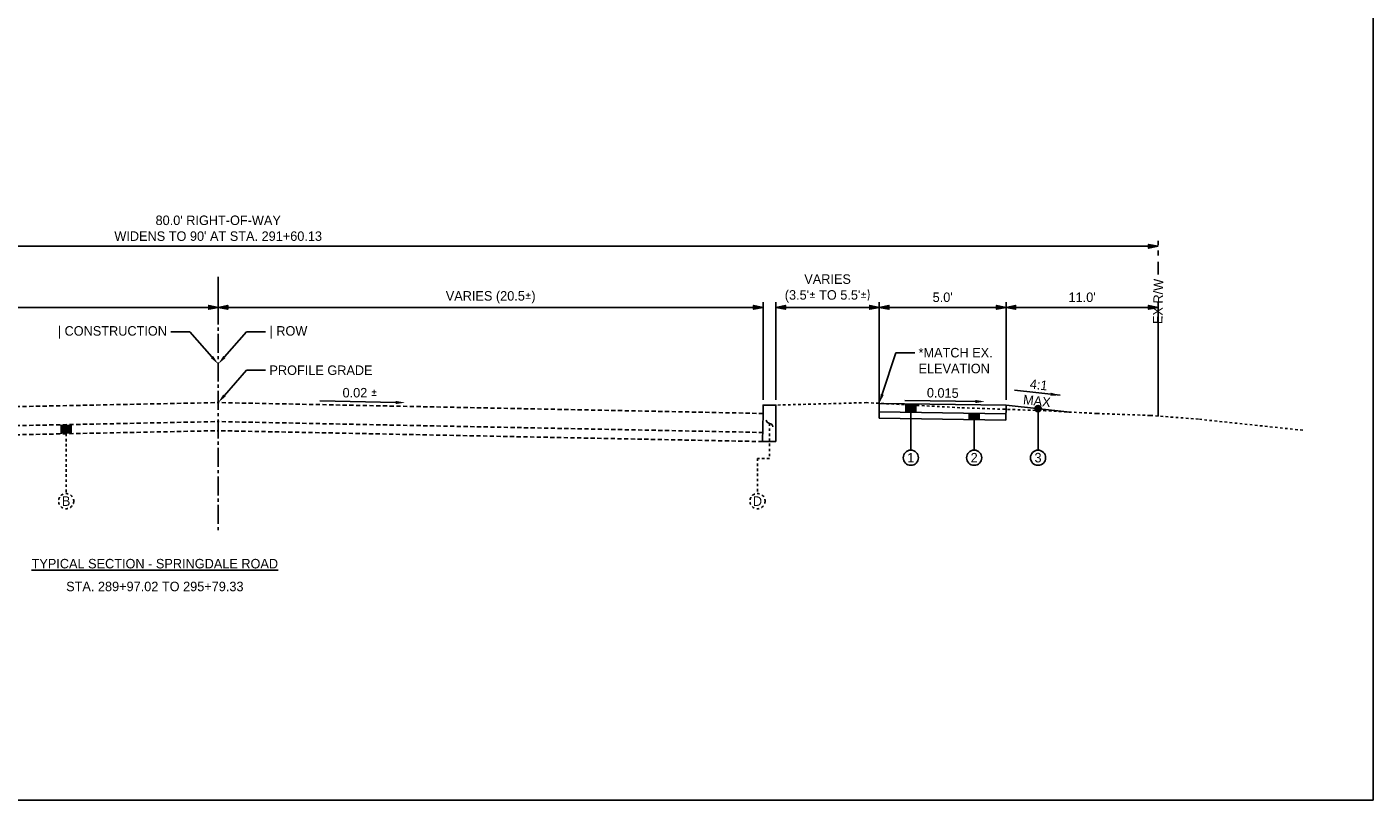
# Model space of a CAD drawing. Header units: feet. Extents: x 19045 to 19260, y 13883 to 14018.
# Tile 6 of 8: x 19083 to 19136, y 13956 to 13986. Entities that reach past the tile are written whole.
import ezdxf
from ezdxf import colors
from ezdxf.entities.mleader import LeaderData, LeaderLine
from ezdxf.math import Vec2, Vec3

# ---------------------------------------------------------------- set-up
doc = ezdxf.new("R2010")
doc.units = ezdxf.units.FT
doc.header["$MEASUREMENT"] = 0
for name, pattern in [('CENTER2', [1.125, 0.75, -0.125, 0.125, -0.125]), ('cl5', [25, 1.25, -1.25, 20, -1.25, 1.25]), ('DASHED', [0.75, 0.5, -0.25]), ('DASHED2', [0.375, 0.25, -0.125]), ('OhDOT_USTN2', [0.11, 0.069, -0.041]), ('OhDOT_USTN3', [0.22, 0.165, -0.055])]:
    doc.linetypes.add(name, pattern=pattern)
for name, color, linetype in [('PF_X_Ground_Line', 3, 'OhDOT_USTN2'), ('PV_P_EOP', 7, 'Continuous'), ('PV_P_Text', 10, 'Continuous'), ('PV_X_EOP', 7, 'OhDOT_USTN3'), ('RW_X_CL_5', 6, 'cl5'), ('RW_X_Right_of_Way', 7, 'ROWEX-COEC')]:
    doc.layers.add(name, color=color, linetype=linetype)
doc.styles.add('Slanted-Normal', font='font31.shx', dxfattribs={"height": 0.125})
doc.styles.add('Straight-Normal', font='font30.shx', dxfattribs={"height": 0.14})
doc.linetypes.add('ROWEX-COEC', pattern='A,0.75,-0.05,["Ex R/W",Straight-Normal,S=1,R=0,X=0,Y=-0.06],-0.7,0.75,-0.3,0.75,-0.3,0.75,-0.3,0.75,-0.3', length=5.7)
doc.dimstyles.new('Dec-1  Slanted', dxfattribs={"dimtxt": 0.125, "dimasz": 0.125, "dimexe": 0.07, "dimexo": 0.07, "dimgap": 0.07, "dimtad": 1, "dimdec": 1, "dimzin": 3, "dimdsep": 46, "dimtxsty": 'Slanted-Normal', "dimblk": 'Dim1', "dimcen": 0, "dimclrd": 95, "dimclre": 95, "dimclrt": 7, "dimadec": 1, "dimazin": 3, "dimtfac": 1, "dimtdec": 1, "dimtix": 1, "dimtofl": 0, "dimtmove": 1, "dimatfit": 3, "dimldrblk": 'Dim1', "dimfxl": 1, "dimtolj": 1, "dimtzin": 0, "dimlwd": -1, "dimlwe": -1, "dimarcsym": 0})

# ---------------------------------------------------------------- blocks, each defined once
blk = doc.blocks.new('Dim1')
h = blk.add_hatch(color=4)
h.dxf.hatch_style = 1
h.paths.add_polyline_path([(0, 0), (-1, -0.2), (-1, 0.2)])
at = {"color": 4}
blk.add_lwpolyline([(0, 0), (-1, -0.2), (-1, 0.2), (0, 0)], dxfattribs=at)
blk = doc.blocks.new('*D902')
at = {"layer": 'Defpoints', "color": 0, "transparency": 16777216}
for p in [(19090.692, 13976.602), (19112.192, 13975.327), (19112.192, 13971.471)]:
    blk.add_point(p, dxfattribs=at)
at = {"layer": 'PV_P_Text', "color": 95, "linetype": 'Continuous', "transparency": 16777216}
for p, q in [((19090.692, 13976.392), (19090.692, 13975.117)), ((19091.067, 13975.327), (19111.817, 13975.327)), ((19112.192, 13971.681), (19112.192, 13975.537))]:
    blk.add_line(p, q, dxfattribs=at)
at = {"layer": 'PV_P_Text', "color": 95, "transparency": 16777216, "xscale": 0.375, "yscale": 0.375, "zscale": 0.375, "rotation": 180}
blk.add_blockref('Dim1', (19090.692, 13975.327), dxfattribs=at)
at = {"layer": 'PV_P_Text', "color": 95, "transparency": 16777216, "xscale": 0.375, "yscale": 0.375, "zscale": 0.375}
blk.add_blockref('Dim1', (19112.192, 13975.327), dxfattribs=at)
at = {"layer": 'PV_P_Text', "color": 7, "transparency": 16777216, "insert": (19101.442, 13975.725), "char_height": 0.375, "attachment_point": 5, "style": 'Slanted-Normal'}
blk.add_mtext('\\A1;VARIES (20.5{\\fISOCPEUR|b0|i0|c0|p34;%%P})', dxfattribs=at)
blk = doc.blocks.new('*D903')
at = {"layer": 'Defpoints', "color": 0, "transparency": 16777216}
for p in [(19069.192, 13975.327), (19090.692, 13975.327), (19069.192, 13971.471)]:
    blk.add_point(p, dxfattribs=at)
at = {"layer": 'PV_P_Text', "color": 95, "linetype": 'Continuous', "transparency": 16777216}
for p, q in [((19069.192, 13971.681), (19069.192, 13975.537)), ((19090.317, 13975.327), (19069.567, 13975.327))]:
    blk.add_line(p, q, dxfattribs=at)
at = {"layer": 'PV_P_Text', "color": 95, "transparency": 16777216, "xscale": 0.375, "yscale": 0.375, "zscale": 0.375, "rotation": 180}
blk.add_blockref('Dim1', (19069.192, 13975.327), dxfattribs=at)
at = {"layer": 'PV_P_Text', "color": 95, "transparency": 16777216, "xscale": 0.375, "yscale": 0.375, "zscale": 0.375}
blk.add_blockref('Dim1', (19090.692, 13975.327), dxfattribs=at)
at = {"layer": 'PV_P_Text', "color": 7, "transparency": 16777216, "insert": (19079.942, 13975.725), "char_height": 0.375, "attachment_point": 5, "style": 'Slanted-Normal'}
blk.add_mtext("\\A1;VARIES (20'{\\fISOCPEUR|b0|i0|c0|p34;%%P})", dxfattribs=at)
blk = doc.blocks.new('*D904')
at = {"layer": 'Defpoints', "color": 0, "transparency": 16777216}
for p in [(19116.775, 13975.327), (19112.692, 13971.471), (19116.775, 13971.541)]:
    blk.add_point(p, dxfattribs=at)
at = {"layer": 'PV_P_Text', "color": 95, "linetype": 'Continuous', "transparency": 16777216}
for p, q in [((19112.692, 13971.681), (19112.692, 13975.537)), ((19113.067, 13975.327), (19116.4, 13975.327)), ((19116.775, 13971.751), (19116.775, 13975.537))]:
    blk.add_line(p, q, dxfattribs=at)
at = {"layer": 'PV_P_Text', "color": 95, "transparency": 16777216, "xscale": 0.375, "yscale": 0.375, "zscale": 0.375, "rotation": 180}
blk.add_blockref('Dim1', (19112.692, 13975.327), dxfattribs=at)
at = {"layer": 'PV_P_Text', "color": 95, "transparency": 16777216, "xscale": 0.375, "yscale": 0.375, "zscale": 0.375}
blk.add_blockref('Dim1', (19116.775, 13975.327), dxfattribs=at)
at = {"layer": 'PV_P_Text', "color": 7, "transparency": 16777216, "insert": (19114.734, 13976.075), "char_height": 0.375, "attachment_point": 5, "style": 'Slanted-Normal'}
blk.add_mtext("\\A1;VARIES \\P(3.5'{\\fISOCPEUR|b0|i0|c0|p34;%%P} TO 5.5'{\\fISOCPEUR|b0|i0|c0|p34;%%P)}", dxfattribs=at)
blk = doc.blocks.new('*D905')
at = {"layer": 'Defpoints', "color": 0, "transparency": 16777216}
for p in [(19121.775, 13975.327), (19116.775, 13971.541), (19121.775, 13971.466)]:
    blk.add_point(p, dxfattribs=at)
at = {"layer": 'PV_P_Text', "color": 95, "linetype": 'Continuous', "transparency": 16777216}
for p, q in [((19116.775, 13971.751), (19116.775, 13975.537)), ((19117.15, 13975.327), (19121.4, 13975.327)), ((19121.775, 13971.676), (19121.775, 13975.537))]:
    blk.add_line(p, q, dxfattribs=at)
at = {"layer": 'PV_P_Text', "color": 95, "transparency": 16777216, "xscale": 0.375, "yscale": 0.375, "zscale": 0.375, "rotation": 180}
blk.add_blockref('Dim1', (19116.775, 13975.327), dxfattribs=at)
at = {"layer": 'PV_P_Text', "color": 95, "transparency": 16777216, "xscale": 0.375, "yscale": 0.375, "zscale": 0.375}
blk.add_blockref('Dim1', (19121.775, 13975.327), dxfattribs=at)
at = {"layer": 'PV_P_Text', "color": 7, "transparency": 16777216, "insert": (19119.275, 13975.725), "char_height": 0.375, "attachment_point": 5, "style": 'Slanted-Normal'}
blk.add_mtext("\\A1;5.0'", dxfattribs=at)
blk = doc.blocks.new('_Integral')
at = {"color": 0, "linetype": 'ByBlock', "lineweight": -2}
for centre, start, end in [((0.44, -0.09), 102, 168), ((-0.44, 0.09), 282, 348)]:
    blk.add_arc(centre, 0.454, start, end, dxfattribs=at)
blk = doc.blocks.new('*D901')
at = {"layer": 'Defpoints', "color": 0, "transparency": 16777216}
for p in [(19127.775, 13975.327), (19121.775, 13971.466), (19127.775, 13971.04)]:
    blk.add_point(p, dxfattribs=at)
at = {"layer": 'PV_P_Text', "color": 95, "linetype": 'Continuous', "transparency": 16777216}
for p, q in [((19121.775, 13971.676), (19121.775, 13975.537)), ((19122.15, 13975.327), (19127.4, 13975.327)), ((19127.775, 13971.25), (19127.775, 13975.537))]:
    blk.add_line(p, q, dxfattribs=at)
at = {"layer": 'PV_P_Text', "color": 95, "transparency": 16777216, "xscale": 0.375, "yscale": 0.375, "zscale": 0.375, "rotation": 180}
blk.add_blockref('Dim1', (19121.775, 13975.327), dxfattribs=at)
at = {"layer": 'PV_P_Text', "color": 95, "transparency": 16777216, "xscale": 0.375, "yscale": 0.375, "zscale": 0.375}
blk.add_blockref('Dim1', (19127.775, 13975.327), dxfattribs=at)
at = {"layer": 'PV_P_Text', "color": 7, "transparency": 16777216, "insert": (19124.775, 13975.725), "char_height": 0.375, "attachment_point": 5, "style": 'Slanted-Normal'}
blk.add_mtext("\\A1;11.0'", dxfattribs=at)
blk = doc.blocks.new('*D909')
at = {"layer": 'Defpoints', "color": 0, "transparency": 16777216}
for p in [(19049.612, 13977.739), (19049.612, 13977.556), (19127.775, 13977.574)]:
    blk.add_point(p, dxfattribs=at)
at = {"layer": 'PV_P_Text', "color": 95, "linetype": 'Continuous', "transparency": 16777216}
for p, q in [((19049.612, 13977.766), (19049.612, 13977.949)), ((19127.4, 13977.739), (19049.987, 13977.739)), ((19127.775, 13977.784), (19127.775, 13977.949))]:
    blk.add_line(p, q, dxfattribs=at)
at = {"layer": 'PV_P_Text', "color": 95, "transparency": 16777216, "xscale": 0.375, "yscale": 0.375, "zscale": 0.375, "rotation": 180}
blk.add_blockref('Dim1', (19049.612, 13977.739), dxfattribs=at)
at = {"layer": 'PV_P_Text', "color": 95, "transparency": 16777216, "xscale": 0.375, "yscale": 0.375, "zscale": 0.375}
blk.add_blockref('Dim1', (19127.775, 13977.739), dxfattribs=at)
at = {"layer": 'PV_P_Text', "color": 7, "transparency": 16777216, "insert": (19090.692, 13978.449), "char_height": 0.375, "width": 10.38928, "attachment_point": 5, "style": 'Slanted-Normal'}
blk.add_mtext("\\A1;80.0' RIGHT-OF-WAY\\PWIDENS TO 90' AT STA. 291+60.13", dxfattribs=at)

msp = doc.modelspace()

# ---------------------------------------------------------------- hatches: boundary and pattern name
at = {"layer": 'PV_P_Text'}
h = msp.add_hatch(color=256, dxfattribs=at)
h.dxf.hatch_style = 1
h.paths.add_polyline_path([(19118.216, 13971.519), (19117.816, 13971.525), (19117.816, 13971.192), (19118.216, 13971.186)])
h = msp.add_hatch(color=256, dxfattribs=at)
h.dxf.hatch_style = 1
edge = h.paths.add_edge_path()
edge.add_arc((19123.036, 13971.331), 0.125, 0, 360)
h = msp.add_hatch(color=256, dxfattribs=at)
h.dxf.hatch_style = 1
h.paths.add_polyline_path([(19120.716, 13971.149), (19120.316, 13971.155), (19120.316, 13970.905), (19120.716, 13970.899)])
h = msp.add_hatch(color=256, dxfattribs=at)
h.dxf.hatch_style = 1
h.paths.add_polyline_path([(19084.492, 13970.697), (19084.892, 13970.705), (19084.892, 13970.345), (19084.492, 13970.337)])

# ---------------------------------------------------------------- linework, layer by layer
at = {"layer": 'PF_X_Ground_Line'}
msp.add_lwpolyline([(19133.479, 13970.48), (19129.365, 13970.916), (19127.46, 13971.064), (19125.359, 13971.138), (19123.334, 13971.249), (19119.949, 13971.37), (19116.271, 13971.568), (19112.692, 13971.471)], dxfattribs=at)
at = {"layer": 'PV_P_EOP', "linetype": 'DASHED'}
msp.add_lwpolyline([(19127.775, 13976.625), (19127.775, 13977.568)], dxfattribs=at)
at = {"layer": 'PV_P_EOP', "linetype": 'Continuous'}
for points in [[(19116.775, 13971.04), (19116.775, 13974.331)], [(19127.775, 13971.04), (19127.775, 13974.331)]]:
    msp.add_lwpolyline(points, dxfattribs=at)
at = {"layer": 'PV_P_Text', "linetype": 'ByBlock', "lineweight": -2}
for p, q in [((19122.114, 13972.055), (19123.904, 13971.859)), ((19097.696, 13971.576), (19094.696, 13971.636)), ((19117.775, 13971.656), (19120.776, 13971.611))]:
    msp.add_line(p, q, dxfattribs=at)
at = {"layer": 'PV_P_Text', "linetype": 'CENTER2'}
msp.add_lwpolyline([(19090.692, 13976.531), (19090.692, 13966.531)], dxfattribs=at)
at = {"layer": 'PV_P_Text'}
for points in [[(19116.775, 13971.541), (19116.766, 13970.958)], [(19121.775, 13971.466), (19116.775, 13971.541)], [(19117.816, 13971.525), (19117.816, 13971.192)], [(19118.216, 13971.519), (19118.216, 13971.186)], [(19121.775, 13971.466), (19121.766, 13970.883)], [(19124.296, 13971.197), (19121.775, 13971.466)], [(19121.766, 13970.883), (19116.766, 13970.958)], [(19121.77, 13971.133), (19116.77, 13971.208)], [(19118.016, 13971.189), (19118.016, 13969.695)], [(19120.316, 13971.155), (19120.316, 13970.905)], [(19120.516, 13970.902), (19120.516, 13969.695)], [(19120.716, 13971.149), (19120.716, 13970.899)], [(19123.036, 13971.331), (19123.036, 13969.695)], [(19084.492, 13970.697), (19084.492, 13970.337)], [(19084.892, 13970.705), (19084.892, 13970.345)]]:
    msp.add_lwpolyline(points, dxfattribs=at)
at = {"layer": 'PV_P_Text', "linetype": 'DASHED2', "ltscale": 0.333}
for points in [[(19084.692, 13970.341), (19084.692, 13967.982)], [(19112.442, 13970.75), (19112.442, 13969.366), (19111.968, 13969.366), (19111.968, 13967.982)]]:
    msp.add_lwpolyline(points, dxfattribs=at)
at = {"layer": 'PV_P_Text'}
for centre, radius in [((19123.036, 13971.331), 0.125), ((19118.016, 13969.395), 0.3), ((19120.516, 13969.395), 0.3), ((19123.036, 13969.395), 0.3)]:
    msp.add_circle(centre, radius, dxfattribs=at)
at = {"layer": 'PV_P_Text', "linetype": 'DASHED2', "ltscale": 0.333}
for centre in [(19084.692, 13967.682), (19111.968, 13967.682)]:
    msp.add_circle(centre, 0.3, dxfattribs=at)
at = {"layer": 'PV_P_Text'}
for points in [[(19123.524, 13971.838), (19123.904, 13971.859), (19123.538, 13971.962)], [(19097.697, 13971.638), (19098.071, 13971.568), (19097.695, 13971.513)], [(19120.562, 13971.551), (19120.937, 13971.608), (19120.563, 13971.676)]]:
    msp.add_solid(points, dxfattribs=at)
at = {"layer": 'PV_X_EOP'}
for points in [[(19069.192, 13971.141), (19090.692, 13971.571)], [(19112.192, 13971.141), (19090.692, 13971.571)], [(19069.192, 13970.391), (19090.692, 13970.821)], [(19112.192, 13970.391), (19090.692, 13970.821)], [(19069.192, 13970.031), (19090.692, 13970.461)], [(19112.17, 13970.032), (19090.692, 13970.461)]]:
    msp.add_lwpolyline(points, dxfattribs=at)
at = {"layer": 'RW_X_CL_5', "linetype": 'ByBlock'}
msp.add_lwpolyline([(19045.13, 14018.135), (19045.13, 13955.885), (19136.254, 13955.885), (19136.254, 14018.135)], close=True, dxfattribs=at)
at = {"layer": 'RW_X_Right_of_Way'}
for points in [[(19112.192, 13971.141), (19112.192, 13971.471), (19112.692, 13971.471), (19112.692, 13970.032)], [(19112.192, 13971.141), (19112.17, 13970.032)], [(19112.17, 13970.032), (19112.692, 13970.032)]]:
    msp.add_lwpolyline(points, dxfattribs=at)

# ---------------------------------------------------------------- block references
at = {"layer": 'PV_P_Text', "xscale": 0.375, "yscale": 0.375, "zscale": 0.375, "rotation": 90}
msp.add_blockref('_Integral', (19112.442, 13970.75), dxfattribs=at)

# ---------------------------------------------------------------- texts
at = {"insert": (19088.192, 13965.212), "char_height": 0.375, "width": 29.24884, "attachment_point": 5, "style": 'Slanted-Normal'}
msp.add_mtext('{\\LTYPICAL SECTION - SPRINGDALE ROAD}', dxfattribs=at)
at = {"layer": 'PV_P_Text', "style": 'Slanted-Normal'}
for s, rotation, p in [('4:1', 353.7554, (19122.697, 13972.124)), ('0.015', 359.1406, (19118.648, 13971.775)), ('MAX', 353.7554, (19122.432, 13971.51))]:
    msp.add_text(s, height=0.375, rotation=rotation, dxfattribs=at).set_placement(p)
at = {"layer": 'PV_P_Text', "insert": (19127.775, 13975.561), "char_height": 0.375, "width": 2.18377, "attachment_point": 5, "rotation": 88.8542, "style": 'Slanted-Normal'}
msp.add_mtext('EX R/W', dxfattribs=at)
at = {"layer": 'PV_P_Text', "char_height": 0.375, "width": 29.24884, "attachment_point": 5, "style": 'Slanted-Normal'}
for s, insert in [('0.02 {\\fISOCPEUR|b0|i0|c0|p34;%%P}', (19096.283, 13971.958)), ('STA. 289+97.02 TO 295+79.33', (19088.192, 13964.312))]:
    msp.add_mtext(s, dxfattribs=dict(at, insert=insert))
at = {"layer": 'PV_P_Text', "char_height": 0.375, "attachment_point": 5, "style": 'Slanted-Normal'}
for s, insert in [('1', (19118.016, 13969.395)), ('2', (19120.516, 13969.395)), ('3', (19123.036, 13969.395)), ('B', (19084.692, 13967.682)), ('D', (19111.968, 13967.682))]:
    msp.add_mtext_dynamic_manual_height_columns(s, width=2.46234, gutter_width=0.625, heights=[0], dxfattribs=dict(at, insert=insert))

# ---------------------------------------------------------------- dimensions: what is measured, and where the dimension line sits
at = {"layer": 'PV_P_Text'}
for base, p1, p2, text, picture, middle in [((19049.612, 13977.739), (19127.775, 13977.574), (19049.612, 13977.556), "80.0' RIGHT-OF-WAY\\PWIDENS TO 90' AT STA. 291+60.13", '*D909', (19090.692, 13977.739)), ((19116.775, 13975.327), (19112.692, 13971.471), (19116.775, 13971.541), "VARIES \\P(3.5'{\\fISOCPEUR|b0|i0|c0|p34;%%P} TO 5.5'{\\fISOCPEUR|b0|i0|c0|p34;%%P)}", '*D904', (19114.734, 13975.327)), ((19127.775, 13975.327), (19121.775, 13971.466), (19127.775, 13971.04), "11.0'", '*D901', (19124.775, 13975.327))]:
    dim = msp.add_linear_dim(base=base, p1=p1, p2=p2, text=text, dimstyle='Dec-1  Slanted', override={"dimpost": "'"}, dxfattribs=at)
    dim.commit()
    dim.dimension.update_dxf_attribs({"geometry": picture, "text_midpoint": middle, "dimtype": 160})
for base, p1, p2, text, picture, middle in [((19069.192, 13975.327), (19090.692, 13975.327), (19069.192, 13971.471), "VARIES (20'{\\fISOCPEUR|b0|i0|c0|p34;%%P})", '*D903', (19079.942, 13975.725)), ((19112.192, 13975.327), (19090.692, 13976.602), (19112.192, 13971.471), 'VARIES (20.5{\\fISOCPEUR|b0|i0|c0|p34;%%P})', '*D902', (19101.442, 13975.725)), ((19121.775, 13975.327), (19116.775, 13971.541), (19121.775, 13971.466), "5.0'", '*D905', (19119.275, 13975.725))]:
    dim = msp.add_linear_dim(base=base, p1=p1, p2=p2, text=text, dimstyle='Dec-1  Slanted', override={"dimpost": "'"}, dxfattribs=at)
    dim.commit()
    dim.dimension.update_dxf_attribs({"geometry": picture, "text_midpoint": middle})

# ---------------------------------------------------------------- leaders
at = {"layer": 'RW_X_Right_of_Way'}
ml = msp.add_multileader_mtext('Standard', dxfattribs=at)
ml.set_content('| CONSTRUCTION ', color=256, style='Slanted-Normal')
ml.set_leader_properties()
ml.build(insert=Vec2(0, 0))
ml.multileader.update_dxf_attribs({"dogleg_length": 0.25, "arrow_head_size": 0.375, "scale": 3})
ctx = ml.context
ctx.base_point, ctx.scale, ctx.char_height, ctx.arrow_head_size, ctx.landing_gap_size, ctx.plane_origin = Vec3(19083.761, 13974.368), 3, 0.375, 0.375, 0.15, Vec3(19087.003, 13973.064)
ctx.text_align_type = 2
notes = []
notes.append((ctx, [(1, (1, 1, 0), (19089.57, 13974.368), (-1, 0), 0.75, [(0, [(19090.692, 13973.09)], 0, [])])]))
ctx.mtext.insert, ctx.mtext.alignment, ctx.mtext.flow_direction = Vec3(19088.67, 13974.587), 3, 5
ml = msp.add_multileader_mtext('Standard', dxfattribs=at)
ml.set_content('| ROW ', color=256, style='Slanted-Normal')
ml.set_leader_properties()
ml.build(insert=Vec2(0, 0))
ml.multileader.update_dxf_attribs({"dogleg_length": 0.25, "arrow_head_size": 0.375, "scale": 3})
ctx = ml.context
ctx.base_point, ctx.scale, ctx.char_height, ctx.arrow_head_size, ctx.landing_gap_size, ctx.plane_origin = Vec3(19092.564, 13974.368), 3, 0.375, 0.375, 0.15, Vec3(19090.748, 13973.064)
notes.append((ctx, [(0, (1, 1, 0), (19091.814, 13974.368), (1, 0), 0.75, [(0, [(19090.692, 13973.09)], 0, [])])]))
ctx.mtext.insert, ctx.mtext.flow_direction = Vec3(19092.714, 13974.587), 5
ml = msp.add_multileader_mtext('Standard', dxfattribs=at)
ml.set_content('*MATCH EX. \\PELEVATION', color=256, style='Slanted-Normal')
ml.set_leader_properties()
ml.build(insert=Vec2(0, 0))
ml.multileader.update_dxf_attribs({"dogleg_length": 0.25, "arrow_head_size": 0.375, "scale": 3})
ctx = ml.context
ctx.base_point, ctx.scale, ctx.char_height, ctx.arrow_head_size, ctx.landing_gap_size, ctx.plane_origin = Vec3(19118.172, 13973.54), 3, 0.375, 0.375, 0.15, Vec3(19116.831, 13971.515)
notes.append((ctx, [(0, (1, 1, 0), (19117.422, 13973.54), (1, 0), 0.75, [(0, [(19116.775, 13971.541)], 0, [])])]))
ctx.mtext.insert, ctx.mtext.flow_direction = Vec3(19118.322, 13973.728), 5
ml = msp.add_multileader_mtext('Standard', dxfattribs=at)
ml.set_content('PROFILE GRADE ', color=256, style='Slanted-Normal')
ml.set_leader_properties()
ml.build(insert=Vec2(0, 0))
ml.multileader.update_dxf_attribs({"dogleg_length": 0.25, "arrow_head_size": 0.375, "scale": 3})
ctx = ml.context
ctx.base_point, ctx.scale, ctx.char_height, ctx.arrow_head_size, ctx.landing_gap_size, ctx.plane_origin = Vec3(19092.564, 13972.849), 3, 0.375, 0.375, 0.15, Vec3(19090.748, 13971.545)
notes.append((ctx, [(0, (1, 1, 0), (19091.814, 13972.849), (1, 0), 0.75, [(0, [(19090.692, 13971.571)], 0, [])])]))
ctx.mtext.insert, ctx.mtext.flow_direction = Vec3(19092.714, 13973.036), 5
for ctx, leaders in notes:
    for number, flags, end, landing, length, lines in leaders:
        leader = LeaderData()
        leader.index, (leader.has_last_leader_line, leader.has_dogleg_vector, leader.attachment_direction) = number, flags
        leader.last_leader_point, leader.dogleg_vector, leader.dogleg_length = Vec3(end), Vec3(landing), length
        for number, points, colour, breaks in lines:
            line = LeaderLine()
            line.index, line.vertices, line.color, line.breaks = number, Vec3.list(points), colors.encode_raw_color(colour), breaks
            leader.lines.append(line)
        ctx.leaders.append(leader)

doc.saveas('drawing.dxf')
